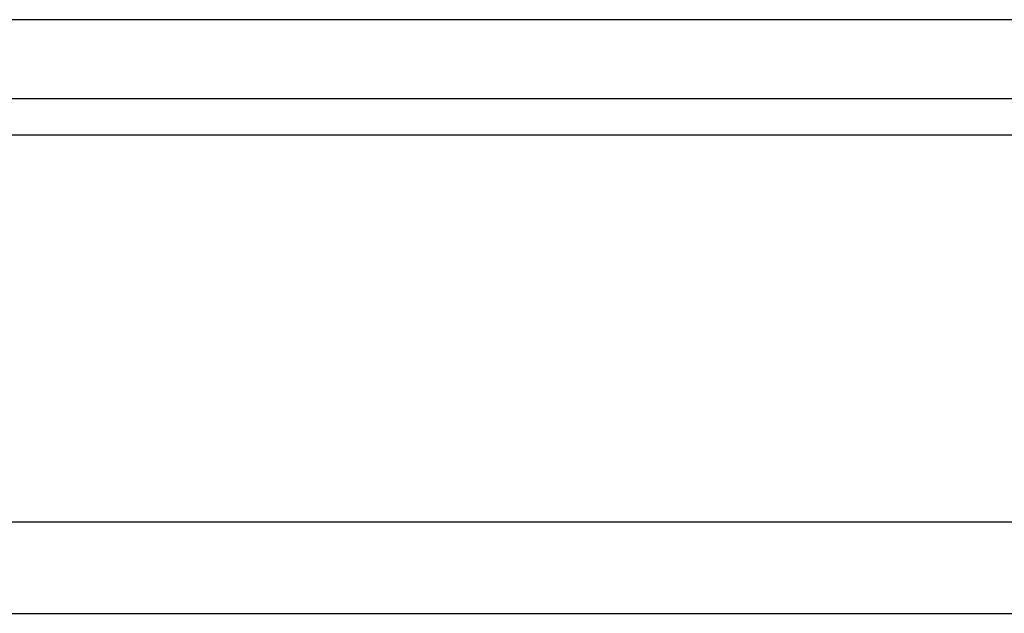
# Model space of a CAD drawing. Header units: millimetres. Extents: x 716 to 1311, y 158 to 389.
# Tile 35 of 56: x 1136 to 1161, y 188 to 203. Entities that reach past the tile are written whole.
import ezdxf

# ---------------------------------------------------------------- set-up
doc = ezdxf.new("R2010")
doc.units = ezdxf.units.MM
doc.header["$LTSCALE"] = 10
doc.layers.add('2', color=7, linetype='Continuous')
doc.layers.add('4', color=7, linetype='Continuous')

msp = doc.modelspace()

# ---------------------------------------------------------------- linework, layer by layer
at = {"layer": '2', "color": 0, "linetype": 'Continuous'}
for p, q in [((1004.465, 200.229), (1310.858, 200.229)), ((1000.052, 190.454), (1310.858, 190.454)), ((940.858, 188.142), (1310.858, 188.142))]:
    msp.add_line(p, q, dxfattribs=at)
at = {"layer": '4', "color": 0, "linetype": 'Continuous'}
for p, q in [((1201.958, 203.142), (1045.858, 203.142)), ((1201.958, 201.142), (1045.858, 201.142))]:
    msp.add_line(p, q, dxfattribs=at)

doc.saveas('drawing.dxf')
